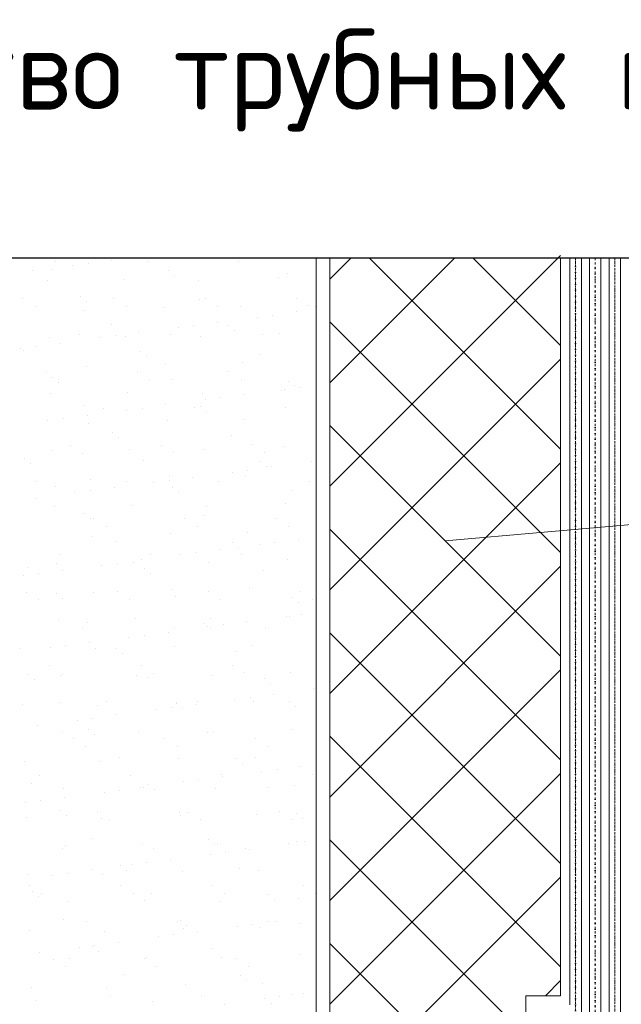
# Model space of a CAD drawing. Header units: millimetres. Extents: x 0 to 21000, y 0 to 14850.
# Tile 9 of 56: x 3943 to 5247, y 4530 to 6665. Entities that reach past the tile are written whole.
import ezdxf

# ---------------------------------------------------------------- set-up
doc = ezdxf.new("R2010")
doc.units = ezdxf.units.MM
for name, pattern in [('пунктирнаяX2', [12.7, 0, -12.7]), ('Штрих-пунктирная', [20, 7.5, -2, 1, -2, 7.5]), ('штриховая 50', [1, 0.5, -0.5])]:
    doc.linetypes.add(name, pattern=pattern)
for name, color, linetype, lineweight in [('TN-Геотекстиль иглопробивной', 252, 'Штрих-пунктирная', 9), ('TN-ГИДРОИЗОЛЯЦИЯ БИТУМАЯ нижняя', 173, 'Continuous', 9), ('Надписи', 7, 'Continuous', 25), ('Общий02', 7, 'Continuous', 18)]:
    doc.layers.add(name, color=color, linetype=linetype, lineweight=lineweight)
doc.styles.add('ISOCPEUR', font='txt')

msp = doc.modelspace()

# ---------------------------------------------------------------- linework, layer by layer
at = {"color": 7, "lineweight": 15}
for p, q in [((4585.2, 6148.6), (2199.7, 6148.6)), ((4585.2, 3998.9), (4585.2, 6148.6))]:
    msp.add_line(p, q, dxfattribs=at)
at = {"color": 7, "linetype": 'Continuous'}
msp.add_line((3869.8, 6148.6), (5315, 6148.6), dxfattribs=at)
at = {"color": 7, "linetype": 'Continuous', "lineweight": 9, "transparency": 33554559}
for p, q in [((4615.2, 5653.2), (5115.2, 6153.2)), ((4615.2, 6102.3), (4661.5, 6148.6)), ((4615.2, 5877.8), (4886, 6148.6)), ((5115.2, 5733.9), (4700.6, 6148.6)), ((5115.2, 5958.4), (4925.1, 6148.6)), ((5115.2, 5509.4), (4615.2, 6009.4)), ((4615.2, 5428.7), (5115.2, 5928.7)), ((5115.2, 5284.9), (4615.2, 5784.9)), ((4615.2, 5204.2), (5115.2, 5704.2)), ((5115.2, 5060.4), (4615.2, 5560.4)), ((4615.2, 4979.7), (5115.2, 5479.7)), ((5115.2, 4835.9), (4615.2, 5335.9)), ((4615.2, 4755.2), (5115.2, 5255.2)), ((5115.2, 4611.4), (4615.2, 5111.4)), ((4615.2, 4530.7), (5115.2, 5030.7)), ((5040.2, 4461.9), (4615.2, 4886.9)), ((4615.2, 4306.2), (5115.2, 4806.2)), ((5025.2, 4252.4), (4615.2, 4662.4)), ((5082.4, 4548.9), (5115.2, 4581.7))]:
    msp.add_line(p, q, dxfattribs=at)
at = {"color": 7, "lineweight": 20}
for p, q in [((4615.2, 4018.9), (4615.2, 6148.6)), ((5115.2, 6148.6), (5115.2, 4548.9)), ((5115.2, 4548.9), (5040.2, 4548.9)), ((5040.2, 4548.9), (5040.2, 4369.9))]:
    msp.add_line(p, q, dxfattribs=at)
at = {"color": 7, "linetype": 'Continuous', "lineweight": 9, "transparency": 33554687}
for p, q in [((4021.4, 6140.8), (4021.4, 6140.8)), ((4058, 6131.7), (4058, 6131.7)), ((4091, 6136.1), (4091, 6136.1)), ((4142.6, 6142.9), (4142.6, 6142.9)), ((4219.1, 6141.1), (4219.1, 6141.1)), ((4416.9, 6141.5), (4416.9, 6141.5)), ((3971.7, 6120.4), (3971.7, 6120.4)), ((4012, 6122.1), (4012, 6122.1)), ((4266.1, 6119.9), (4266.1, 6119.9)), ((4277.8, 6109.2), (4277.8, 6109.2)), ((4502.9, 6106), (4502.9, 6106)), ((4523.9, 6114.3), (4523.9, 6114.3)), ((4002.7, 6098.5), (4002.7, 6098.5)), ((4168.9, 6100.6), (4168.9, 6100.6)), ((4331.4, 6099.8), (4331.4, 6099.8)), ((4075.2, 6064.2), (4075.2, 6064.2)), ((4542.7, 6061.3), (4542.7, 6061.3)), ((3949.5, 6060.2), (3949.5, 6060.2)), ((3976.3, 6043.2), (3976.3, 6043.2)), ((4086.9, 6053.5), (4086.9, 6053.5)), ((4147.2, 6060.6), (4147.2, 6060.6)), ((4174, 6043.5), (4174, 6043.5)), ((4254.8, 6041), (4254.8, 6041)), ((4333, 6058.6), (4333, 6058.6)), ((4345, 6060.9), (4345, 6060.9)), ((4371.8, 6043.9), (4371.8, 6043.9)), ((4421, 6043.2), (4421, 6043.2)), ((4569.5, 6044.2), (4569.5, 6044.2)), ((4583.5, 6042.4), (4583.5, 6042.4)), ((4083.3, 6034.9), (4083.3, 6034.9)), ((4458.4, 6020), (4458.4, 6020)), ((4491.4, 6024.4), (4491.4, 6024.4)), ((4543, 6031.2), (4543, 6031.2)), ((4142.2, 6002.9), (4142.2, 6002.9)), ((4287.4, 5997.5), (4287.4, 5997.5)), ((4320.5, 6001.9), (4320.5, 6001.9)), ((4372.1, 6008.7), (4372.1, 6008.7)), ((4396.2, 6000.7), (4396.2, 6000.7)), ((4006.7, 5976.1), (4006.7, 5976.1)), ((4072.7, 5981.7), (4072.7, 5981.7)), ((4149.6, 5979.4), (4149.6, 5979.4)), ((4172.9, 5978.2), (4172.9, 5978.2)), ((4201.2, 5986.2), (4201.2, 5986.2)), ((4270.4, 5982.1), (4270.4, 5982.1)), ((4335.4, 5977.4), (4335.4, 5977.4)), ((4407.9, 5990), (4407.9, 5990)), ((4468.2, 5982.5), (4468.2, 5982.5)), ((4506.9, 5983.6), (4506.9, 5983.6)), ((3978.6, 5956.9), (3978.6, 5956.9)), ((4030.3, 5963.7), (4030.3, 5963.7)), ((4116.5, 5975), (4116.5, 5975)), ((3945.6, 5952.5), (3945.6, 5952.5)), ((3951.3, 5947.1), (3951.3, 5947.1)), ((4205.4, 5945), (4205.4, 5945)), ((4217.1, 5934.2), (4217.1, 5934.2)), ((4463.2, 5939.3), (4463.2, 5939.3)), ((4087.3, 5912.5), (4087.3, 5912.5)), ((4258.8, 5918.7), (4258.8, 5918.7)), ((4425, 5920.8), (4425, 5920.8)), ((4000.8, 5901.2), (4000.8, 5901.2)), ((4198.5, 5901.6), (4198.5, 5901.6)), ((4396.3, 5901.9), (4396.3, 5901.9)), ((4014.5, 5889.2), (4014.5, 5889.2)), ((4026.2, 5878.5), (4026.2, 5878.5)), ((4027.5, 5884.1), (4027.5, 5884.1)), ((4225.3, 5884.5), (4225.3, 5884.5)), ((4272.3, 5883.6), (4272.3, 5883.6)), ((4423, 5884.9), (4423, 5884.9)), ((4526.4, 5881.4), (4526.4, 5881.4)), ((4538.1, 5870.7), (4538.1, 5870.7)), ((4010.7, 5853.7), (4010.7, 5853.7)), ((4176.9, 5855.9), (4176.9, 5855.9)), ((4339.4, 5855.1), (4339.4, 5855.1)), ((4430.7, 5852), (4430.7, 5852)), ((4510.9, 5861.3), (4510.9, 5861.3)), ((4516.9, 5863.3), (4516.9, 5863.3)), ((4550, 5867.7), (4550, 5867.7)), ((4081.4, 5827.9), (4081.4, 5827.9)), ((4259.7, 5829.5), (4259.7, 5829.5)), ((4346, 5840.8), (4346, 5840.8)), ((4379, 5845.2), (4379, 5845.2)), ((4088.8, 5807), (4088.8, 5807)), ((4123.9, 5822.7), (4123.9, 5822.7)), ((4175.1, 5818.3), (4175.1, 5818.3)), ((4208.1, 5822.7), (4208.1, 5822.7)), ((4321.7, 5823.1), (4321.7, 5823.1)), ((4335.5, 5825.7), (4335.5, 5825.7)), ((4347.2, 5815), (4347.2, 5815)), ((4519.4, 5823.5), (4519.4, 5823.5)), ((4004.1, 5795.8), (4004.1, 5795.8)), ((4037.2, 5800.2), (4037.2, 5800.2)), ((4091.3, 5790.2), (4091.3, 5790.2)), ((4262.8, 5796.3), (4262.8, 5796.3)), ((4429, 5798.5), (4429, 5798.5)), ((4144.6, 5770), (4144.6, 5770)), ((4402.5, 5764.3), (4402.5, 5764.3)), ((4052.1, 5742.2), (4052.1, 5742.2)), ((4156.3, 5759.2), (4156.3, 5759.2)), ((4249.8, 5742.6), (4249.8, 5742.6)), ((4447.6, 5742.9), (4447.6, 5742.9)), ((4014.7, 5731.4), (4014.7, 5731.4)), ((4078.8, 5725.1), (4078.8, 5725.1)), ((4180.9, 5733.5), (4180.9, 5733.5)), ((4276.6, 5725.5), (4276.6, 5725.5)), ((4343.4, 5732.7), (4343.4, 5732.7)), ((4474.3, 5725.9), (4474.3, 5725.9)), ((4514.9, 5738.9), (4514.9, 5738.9)), ((3953.7, 5714.2), (3953.7, 5714.2)), ((3965.4, 5703.5), (3965.4, 5703.5)), ((4211.6, 5708.6), (4211.6, 5708.6)), ((4465.7, 5706.4), (4465.7, 5706.4)), ((4575.5, 5706.6), (4575.5, 5706.6)), ((4404.5, 5684.1), (4404.5, 5684.1)), ((4437.6, 5688.5), (4437.6, 5688.5)), ((4477.4, 5695.7), (4477.4, 5695.7)), ((4489.2, 5695.3), (4489.2, 5695.3)), ((3977.5, 5663.4), (3977.5, 5663.4)), ((4095.3, 5667.8), (4095.3, 5667.8)), ((4175.2, 5663.7), (4175.2, 5663.7)), ((4233.6, 5661.6), (4233.6, 5661.6)), ((4266.7, 5666), (4266.7, 5666)), ((4266.8, 5674), (4266.8, 5674)), ((4318.3, 5672.8), (4318.3, 5672.8)), ((4373, 5664.1), (4373, 5664.1)), ((4433, 5676.1), (4433, 5676.1)), ((4570.7, 5664.4), (4570.7, 5664.4)), ((4020.7, 5652.9), (4020.7, 5652.9)), ((4062.7, 5639.1), (4062.7, 5639.1)), ((4095.7, 5643.5), (4095.7, 5643.5)), ((4147.4, 5650.3), (4147.4, 5650.3)), ((4274.8, 5650.7), (4274.8, 5650.7)), ((4286.5, 5640), (4286.5, 5640)), ((4532.6, 5645.1), (4532.6, 5645.1)), ((3976.4, 5627.8), (3976.4, 5627.8)), ((4518.9, 5616.6), (4518.9, 5616.6)), ((4018.7, 5609), (4018.7, 5609)), ((4083.9, 5595), (4083.9, 5595)), ((4184.9, 5611.2), (4184.9, 5611.2)), ((4347.4, 5610.4), (4347.4, 5610.4)), ((4095.6, 5584.2), (4095.6, 5584.2)), ((4103.3, 5583.2), (4103.3, 5583.2)), ((4301.1, 5583.5), (4301.1, 5583.5)), ((4341.7, 5589.4), (4341.7, 5589.4)), ((4498.8, 5583.9), (4498.8, 5583.9)), ((4130.1, 5566.1), (4130.1, 5566.1)), ((4270.8, 5551.6), (4270.8, 5551.6)), ((4327.9, 5566.5), (4327.9, 5566.5)), ((4437, 5553.7), (4437, 5553.7)), ((4525.6, 5566.8), (4525.6, 5566.8)), ((4099.3, 5545.4), (4099.3, 5545.4)), ((4150.8, 5533.6), (4150.8, 5533.6)), ((4404.9, 5531.4), (4404.9, 5531.4)), ((4496.1, 5531.8), (4496.1, 5531.8)), ((4547.8, 5538.6), (4547.8, 5538.6)), ((4325.2, 5509.3), (4325.2, 5509.3)), ((4376.8, 5516.1), (4376.8, 5516.1)), ((4416.6, 5520.7), (4416.6, 5520.7)), ((4463.1, 5527.4), (4463.1, 5527.4)), ((4022.7, 5486.7), (4022.7, 5486.7)), ((4028.8, 5504.4), (4028.8, 5504.4)), ((4154.3, 5486.8), (4154.3, 5486.8)), ((4188.9, 5488.8), (4188.9, 5488.8)), ((4205.9, 5493.6), (4205.9, 5493.6)), ((4226.5, 5504.7), (4226.5, 5504.7)), ((4292.2, 5504.9), (4292.2, 5504.9)), ((4351.4, 5488), (4351.4, 5488)), ((4424.3, 5505.1), (4424.3, 5505.1)), ((4522.9, 5494.2), (4522.9, 5494.2)), ((3959.9, 5477.9), (3959.9, 5477.9)), ((3983.4, 5464.3), (3983.4, 5464.3)), ((4035, 5471), (4035, 5471)), ((4121.2, 5482.4), (4121.2, 5482.4)), ((4214, 5475.7), (4214, 5475.7)), ((4225.7, 5465), (4225.7, 5465)), ((4471.9, 5470.1), (4471.9, 5470.1)), ((3950.3, 5459.9), (3950.3, 5459.9)), ((3956.9, 5423.8), (3956.9, 5423.8)), ((4103.3, 5423.1), (4103.3, 5423.1)), ((4154.6, 5424.2), (4154.6, 5424.2)), ((4274.8, 5429.3), (4274.8, 5429.3)), ((4352.4, 5424.5), (4352.4, 5424.5)), ((4441, 5431.4), (4441, 5431.4)), ((4550.1, 5424.9), (4550.1, 5424.9)), ((3983.7, 5406.8), (3983.7, 5406.8)), ((4023.1, 5420), (4023.1, 5420)), ((4034.8, 5409.2), (4034.8, 5409.2)), ((4181.4, 5407.1), (4181.4, 5407.1)), ((4281, 5414.4), (4281, 5414.4)), ((4379.2, 5407.5), (4379.2, 5407.5)), ((4535.1, 5412.2), (4535.1, 5412.2)), ((4546.8, 5401.4), (4546.8, 5401.4)), ((4576.9, 5407.8), (4576.9, 5407.8)), ((4026.7, 5364.3), (4026.7, 5364.3)), ((4090.1, 5358.6), (4090.1, 5358.6)), ((4192.9, 5366.5), (4192.9, 5366.5)), ((4355.4, 5365.7), (4355.4, 5365.7)), ((4435.4, 5359.4), (4435.4, 5359.4)), ((4521.6, 5370.7), (4521.6, 5370.7)), ((4526.9, 5371.9), (4526.9, 5371.9)), ((4554.7, 5375.1), (4554.7, 5375.1)), ((4080.1, 5345.3), (4080.1, 5345.3)), ((4264.5, 5336.8), (4264.5, 5336.8)), ((4277.8, 5345.7), (4277.8, 5345.7)), ((4344.2, 5356.4), (4344.2, 5356.4)), ((4350.7, 5348.2), (4350.7, 5348.2)), ((4355.9, 5345.7), (4355.9, 5345.7)), ((4383.8, 5352.6), (4383.8, 5352.6)), ((4475.6, 5346.1), (4475.6, 5346.1)), ((4093.5, 5314.3), (4093.5, 5314.3)), ((4179.8, 5325.7), (4179.8, 5325.7)), ((4212.8, 5330.1), (4212.8, 5330.1)), ((3944.9, 5301.5), (3944.9, 5301.5)), ((4008.8, 5303.2), (4008.8, 5303.2)), ((4041.9, 5307.5), (4041.9, 5307.5)), ((4107.3, 5300.7), (4107.3, 5300.7)), ((4153.3, 5300.7), (4153.3, 5300.7)), ((4278.8, 5306.9), (4278.8, 5306.9)), ((4411.1, 5295.1), (4411.1, 5295.1)), ((4445, 5309), (4445, 5309)), ((4165, 5290), (4165, 5290)), ((4008.2, 5264.8), (4008.2, 5264.8)), ((4205.9, 5265.2), (4205.9, 5265.2)), ((4403.7, 5265.5), (4403.7, 5265.5)), ((3962.4, 5245), (3962.4, 5245)), ((3974.1, 5234.3), (3974.1, 5234.3)), ((4030.7, 5242), (4030.7, 5242)), ((4034.9, 5247.7), (4034.9, 5247.7)), ((4196.9, 5244.1), (4196.9, 5244.1)), ((4220.2, 5239.4), (4220.2, 5239.4)), ((4232.7, 5248.1), (4232.7, 5248.1)), ((4359.4, 5243.3), (4359.4, 5243.3)), ((4430.4, 5248.5), (4430.4, 5248.5)), ((4474.3, 5237.2), (4474.3, 5237.2)), ((4530.9, 5249.5), (4530.9, 5249.5)), ((4486, 5226.5), (4486, 5226.5)), ((4580.2, 5214), (4580.2, 5214)), ((4131.3, 5186.3), (4131.3, 5186.3)), ((4329.1, 5186.7), (4329.1, 5186.7)), ((4409.2, 5191.5), (4409.2, 5191.5)), ((4442.3, 5195.9), (4442.3, 5195.9)), ((4449, 5186.7), (4449, 5186.7)), ((4493.9, 5202.6), (4493.9, 5202.6)), ((4526.8, 5187.1), (4526.8, 5187.1)), ((3948.9, 5179.2), (3948.9, 5179.2)), ((4029.4, 5183.6), (4029.4, 5183.6)), ((4111.3, 5178.4), (4111.3, 5178.4)), ((4238.3, 5169), (4238.3, 5169)), ((4271.4, 5173.3), (4271.4, 5173.3)), ((4282.8, 5184.6), (4282.8, 5184.6)), ((4283.4, 5181.4), (4283.4, 5181.4)), ((4295.2, 5170.7), (4295.2, 5170.7)), ((4323, 5180.1), (4323, 5180.1)), ((4541.3, 5175.8), (4541.3, 5175.8)), ((4067.4, 5146.5), (4067.4, 5146.5)), ((4100.4, 5150.8), (4100.4, 5150.8)), ((4152.1, 5157.6), (4152.1, 5157.6)), ((3981.1, 5135.1), (3981.1, 5135.1)), ((4092.6, 5125.7), (4092.6, 5125.7)), ((4534.9, 5127.1), (4534.9, 5127.1)), ((4034.7, 5119.6), (4034.7, 5119.6)), ((4059.4, 5105.8), (4059.4, 5105.8)), ((4104.3, 5115), (4104.3, 5115)), ((4200.9, 5121.7), (4200.9, 5121.7)), ((4257.2, 5106.2), (4257.2, 5106.2)), ((4350.4, 5120.1), (4350.4, 5120.1)), ((4363.4, 5121), (4363.4, 5121)), ((4454.9, 5106.5), (4454.9, 5106.5)), ((4086.2, 5088.7), (4086.2, 5088.7)), ((4284, 5089.1), (4284, 5089.1)), ((4481.7, 5089.5), (4481.7, 5089.5)), ((4159.5, 5064.4), (4159.5, 5064.4)), ((4286.8, 5062.2), (4286.8, 5062.2)), ((4413.6, 5062.2), (4413.6, 5062.2)), ((4453, 5064.3), (4453, 5064.3)), ((3952.9, 5056.8), (3952.9, 5056.8)), ((4115.3, 5056), (4115.3, 5056)), ((4425.3, 5051.5), (4425.3, 5051.5)), ((4500.8, 5039.1), (4500.8, 5039.1)), ((4552.5, 5045.9), (4552.5, 5045.9)), ((3984.9, 5027), (3984.9, 5027)), ((4182.6, 5027.3), (4182.6, 5027.3)), ((4329.9, 5016.6), (4329.9, 5016.6)), ((4380.4, 5027.7), (4380.4, 5027.7)), ((4381.5, 5023.4), (4381.5, 5023.4)), ((4467.8, 5034.8), (4467.8, 5034.8)), ((4578.1, 5028), (4578.1, 5028)), ((3968.6, 5008.6), (3968.6, 5008.6)), ((4038.7, 4997.3), (4038.7, 4997.3)), ((4159, 4994.1), (4159, 4994.1)), ((4204.9, 4999.4), (4204.9, 4999.4)), ((4210.6, 5000.9), (4210.6, 5000.9)), ((4222.7, 5006.5), (4222.7, 5006.5)), ((4234.4, 4995.7), (4234.4, 4995.7)), ((4296.9, 5012.3), (4296.9, 5012.3)), ((4367.4, 4998.6), (4367.4, 4998.6)), ((4480.5, 5000.8), (4480.5, 5000.8)), ((4538.9, 5004.8), (4538.9, 5004.8)), ((4039.7, 4978.4), (4039.7, 4978.4)), ((4125.9, 4989.8), (4125.9, 4989.8)), ((3955, 4967.3), (3955, 4967.3)), ((3988.1, 4971.6), (3988.1, 4971.6)), ((3956.9, 4934.5), (3956.9, 4934.5)), ((4031.8, 4950.7), (4031.8, 4950.7)), ((4043.5, 4940), (4043.5, 4940)), ((4110.7, 4946.8), (4110.7, 4946.8)), ((4119.3, 4933.7), (4119.3, 4933.7)), ((4289.7, 4945.1), (4289.7, 4945.1)), ((4290.8, 4939.9), (4290.8, 4939.9)), ((4308.5, 4947.1), (4308.5, 4947.1)), ((4335.3, 4930.1), (4335.3, 4930.1)), ((4457, 4942), (4457, 4942)), ((4506.2, 4947.5), (4506.2, 4947.5)), ((4533, 4930.4), (4533, 4930.4)), ((4543.8, 4942.9), (4543.8, 4942.9)), ((4555.5, 4932.2), (4555.5, 4932.2)), ((4137.5, 4929.7), (4137.5, 4929.7)), ((4098.8, 4889.4), (4098.8, 4889.4)), ((4036.2, 4868), (4036.2, 4868)), ((4042.7, 4874.9), (4042.7, 4874.9)), ((4208.9, 4877), (4208.9, 4877)), ((4233.9, 4868.3), (4233.9, 4868.3)), ((4352.9, 4887.2), (4352.9, 4887.2)), ((4364.6, 4876.5), (4364.6, 4876.5)), ((4371.4, 4876.3), (4371.4, 4876.3)), ((4431.7, 4868.7), (4431.7, 4868.7)), ((4440.1, 4866.7), (4440.1, 4866.7)), ((4526.3, 4878.1), (4526.3, 4878.1)), ((4542.9, 4882.4), (4542.9, 4882.4)), ((4559.4, 4882.4), (4559.4, 4882.4)), ((4355.4, 4855.6), (4355.4, 4855.6)), ((4388.5, 4859.9), (4388.5, 4859.9)), ((4162, 4831.5), (4162, 4831.5)), ((4184.5, 4833.1), (4184.5, 4833.1)), ((4217.5, 4837.4), (4217.5, 4837.4)), ((4269.2, 4844.2), (4269.2, 4844.2)), ((4419.8, 4825.8), (4419.8, 4825.8)), ((3960.9, 4812.1), (3960.9, 4812.1)), ((4013.6, 4810.6), (4013.6, 4810.6)), ((4046.6, 4814.9), (4046.6, 4814.9)), ((4098.2, 4821.7), (4098.2, 4821.7)), ((4123.3, 4811.3), (4123.3, 4811.3)), ((4173.7, 4820.7), (4173.7, 4820.7)), ((4294.8, 4817.5), (4294.8, 4817.5)), ((4461, 4819.6), (4461, 4819.6)), ((3964.3, 4787.4), (3964.3, 4787.4)), ((4162, 4787.8), (4162, 4787.8)), ((4359.8, 4788.1), (4359.8, 4788.1)), ((4557.5, 4788.5), (4557.5, 4788.5)), ((3971.1, 4775.7), (3971.1, 4775.7)), ((3982.8, 4765), (3982.8, 4765)), ((3991, 4770.4), (3991, 4770.4)), ((4188.8, 4770.7), (4188.8, 4770.7)), ((4228.9, 4770.1), (4228.9, 4770.1)), ((4386.5, 4771.1), (4386.5, 4771.1)), ((4483, 4767.9), (4483, 4767.9)), ((4546.9, 4760.1), (4546.9, 4760.1)), ((4584.3, 4771.4), (4584.3, 4771.4)), ((4046.7, 4752.6), (4046.7, 4752.6)), ((4212.9, 4754.7), (4212.9, 4754.7)), ((4375.4, 4753.9), (4375.4, 4753.9)), ((4494.7, 4757.2), (4494.7, 4757.2)), ((4584.9, 4721.4), (4584.9, 4721.4)), ((4038, 4714.4), (4038, 4714.4)), ((4087.4, 4708.9), (4087.4, 4708.9)), ((4285.2, 4709.3), (4285.2, 4709.3)), ((4292.1, 4712.2), (4292.1, 4712.2)), ((4303.8, 4701.5), (4303.8, 4701.5)), ((4414, 4698.9), (4414, 4698.9)), ((4447, 4703.2), (4447, 4703.2)), ((4465, 4697.3), (4465, 4697.3)), ((4482.9, 4709.7), (4482.9, 4709.7)), ((4498.6, 4710), (4498.6, 4710)), ((4550, 4706.6), (4550, 4706.6)), ((3964.9, 4689.8), (3964.9, 4689.8)), ((4127.3, 4689), (4127.3, 4689)), ((4243, 4676.4), (4243, 4676.4)), ((4276.1, 4680.7), (4276.1, 4680.7)), ((4298.8, 4695.2), (4298.8, 4695.2)), ((4327.7, 4687.5), (4327.7, 4687.5)), ((4072.1, 4653.9), (4072.1, 4653.9)), ((4101.2, 4656.5), (4101.2, 4656.5)), ((4105.2, 4658.2), (4105.2, 4658.2)), ((4156.8, 4665), (4156.8, 4665)), ((3985.9, 4642.5), (3985.9, 4642.5)), ((4112.9, 4645.7), (4112.9, 4645.7)), ((4216.9, 4632.3), (4216.9, 4632.3)), ((4359.1, 4650.9), (4359.1, 4650.9)), ((4379.4, 4631.6), (4379.4, 4631.6)), ((4550.9, 4637.7), (4550.9, 4637.7)), ((4015.6, 4628.4), (4015.6, 4628.4)), ((4042.3, 4611.3), (4042.3, 4611.3)), ((4050.7, 4630.2), (4050.7, 4630.2)), ((4213.3, 4628.8), (4213.3, 4628.8)), ((4240.1, 4611.7), (4240.1, 4611.7)), ((4411, 4629.1), (4411, 4629.1)), ((4437.8, 4612.1), (4437.8, 4612.1)), ((4168.2, 4595.1), (4168.2, 4595.1)), ((4422.3, 4592.9), (4422.3, 4592.9)), ((3968.9, 4567.4), (3968.9, 4567.4)), ((4302.8, 4572.8), (4302.8, 4572.8)), ((4434, 4582.2), (4434, 4582.2)), ((4469, 4574.9), (4469, 4574.9)), ((4131.3, 4566.6), (4131.3, 4566.6)), ((4138.7, 4549.9), (4138.7, 4549.9)), ((4336.5, 4550.3), (4336.5, 4550.3)), ((4505.6, 4546.5), (4505.6, 4546.5)), ((4534.2, 4550.7), (4534.2, 4550.7)), ((4557.2, 4553.3), (4557.2, 4553.3)), ((3977.3, 4539.4), (3977.3, 4539.4)), ((4231.4, 4537.2), (4231.4, 4537.2)), ((4386.3, 4530.8), (4386.3, 4530.8)), ((4472.5, 4542.2), (4472.5, 4542.2)), ((4489.2, 4531.6), (4489.2, 4531.6))]:
    msp.add_line(p, q, dxfattribs=at)
at = {"layer": 'TN-Геотекстиль иглопробивной', "color": 7, "linetype": 'Continuous'}
for p, q in [((5135.2, 4528.9), (5135.2, 6148.6)), ((5160.2, 4503.9), (5160.2, 6148.6)), ((5220.2, 6148.6), (5220.2, 3886.4)), ((5245.2, 6148.6), (5245.2, 3886.4))]:
    msp.add_line(p, q, dxfattribs=at)
at = {"layer": 'TN-Геотекстиль иглопробивной', "color": 7, "linetype": 'пунктирнаяX2'}
msp.add_line((5147.7, 4516.4), (5147.7, 6148.6), dxfattribs=at)
at = {"layer": 'TN-Геотекстиль иглопробивной', "color": 7, "linetype": 'Штрих-пунктирная', "ltscale": 0.6}
for p, q in [((5147.7, 4516.4), (5147.7, 6148.6)), ((5232.7, 3886.4), (5232.7, 6148.6))]:
    msp.add_line(p, q, dxfattribs=at)
at = {"layer": 'TN-ГИДРОИЗОЛЯЦИЯ БИТУМАЯ нижняя', "color": 7, "linetype": 'Continuous'}
for p, q in [((5177.7, 3911.4), (5177.7, 6148.6)), ((5202.7, 3886.4), (5202.7, 6148.6))]:
    msp.add_line(p, q, dxfattribs=at)
at = {"layer": 'TN-ГИДРОИЗОЛЯЦИЯ БИТУМАЯ нижняя', "color": 7, "linetype": 'Continuous', "ltscale": 10}
for p, q in [((5177.7, 6148.6), (5177.7, 4201.4)), ((5202.7, 6148.6), (5202.7, 4201.4))]:
    msp.add_line(p, q, dxfattribs=at)
at = {"layer": 'TN-ГИДРОИЗОЛЯЦИЯ БИТУМАЯ нижняя', "color": 7, "linetype": 'пунктирнаяX2'}
msp.add_line((5190.2, 3898.9), (5190.2, 6148.6), dxfattribs=at)
at = {"layer": 'TN-ГИДРОИЗОЛЯЦИЯ БИТУМАЯ нижняя', "color": 7, "linetype": 'штриховая 50', "ltscale": 10}
msp.add_line((5190.2, 6148.6), (5190.2, 3898.9), dxfattribs=at)
at = {"layer": 'Надписи', "color": 7, "lineweight": 15, "ltscale": 0.3}
msp.add_line((4865.2, 5534.9), (7756.8, 5787.3), dxfattribs=at)
msp.add_line((4865.2, 5534.9), (7756.8, 5787.3), dxfattribs=at)
msp.add_line((4865.2, 5534.9), (7756.8, 5787.3), dxfattribs=at)

# ---------------------------------------------------------------- texts
at = {"layer": 'Общий02', "color": 7, "lineweight": 35, "transparency": 33554687, "style": 'ISOCPEUR', "width": 0.99}
msp.add_text('Обустройство трубных проходок', height=175, dxfattribs=at).set_placement((2783.2, 6469.8))

doc.saveas('drawing.dxf')
